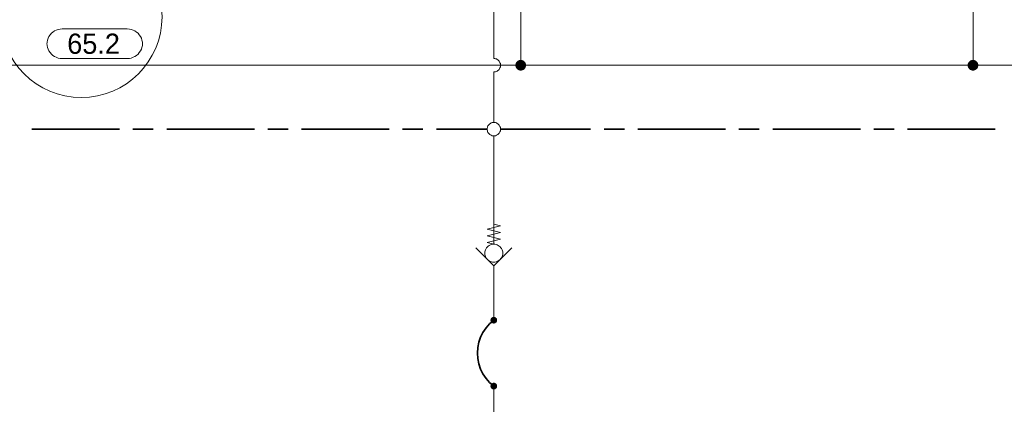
# Model space of a CAD drawing. Header units: millimetres. Extents: x 0 to 203, y 0 to 47.
# Tile 136 of 196: x 150.93 to 156.68, y 14.96 to 17.21. Entities that reach past the tile are written whole.
import ezdxf

# ---------------------------------------------------------------- set-up
doc = ezdxf.new("R2010")
doc.units = ezdxf.units.MM
for name, color, linetype in [('PDF_Geomertry', 7, 'Continuous'), ('PDF_Solid Fills', 7, 'Continuous'), ('PDF_Text', 7, 'Continuous')]:
    doc.layers.add(name, color=color, linetype=linetype)
doc.styles.add('PDF Arial', font='txt')

msp = doc.modelspace()

# ---------------------------------------------------------------- hatches: boundary and pattern name
at = {"layer": 'PDF_Solid Fills', "transparency": 33554559}
for points in [[(153.8527, 16.9443), (153.8235, 16.9568), (153.8249, 16.9604)], [(153.8527, 16.9443), (153.8249, 16.9604), (153.8277, 16.9638)], [(153.8527, 16.9443), (153.8277, 16.9638), (153.8304, 16.9665)], [(153.8527, 16.9443), (153.8304, 16.9665), (153.8332, 16.9693)], [(153.8527, 16.9443), (153.8332, 16.9693), (153.8365, 16.9721)], [(153.8527, 16.9443), (153.8365, 16.9721), (153.8402, 16.9735)], [(153.8527, 16.9443), (153.8402, 16.9735), (153.8443, 16.9749)], [(153.8527, 16.9443), (153.8443, 16.9749), (153.8485, 16.9757)], [(153.8527, 16.9443), (153.8485, 16.9757), (153.8527, 16.9762)], [(153.8527, 16.9443), (153.8527, 16.9762), (153.856, 16.9757)], [(153.8527, 16.9443), (153.856, 16.9757), (153.8602, 16.9749)], [(153.8527, 16.9443), (153.8602, 16.9749), (153.8643, 16.9735)], [(153.8527, 16.9443), (153.8643, 16.9735), (153.8679, 16.9721)], [(153.8527, 16.9443), (153.8679, 16.9721), (153.8713, 16.9693)], [(153.8527, 16.9443), (153.8713, 16.9693), (153.8749, 16.9665)], [(153.8527, 16.9443), (153.8749, 16.9665), (153.8768, 16.9638)], [(153.8527, 16.9443), (153.8768, 16.9638), (153.8796, 16.9604)], [(153.8527, 16.9443), (153.8796, 16.9604), (153.881, 16.9568)], [(156.4929, 16.9443), (156.4638, 16.9568), (156.4657, 16.9604)], [(156.4929, 16.9443), (156.4657, 16.9604), (156.4679, 16.9638)], [(156.4929, 16.9443), (156.4679, 16.9638), (156.4707, 16.9665)], [(156.4929, 16.9443), (156.4707, 16.9665), (156.4735, 16.9693)], [(156.4929, 16.9443), (156.4735, 16.9693), (156.4768, 16.9721)], [(156.4929, 16.9443), (156.4768, 16.9721), (156.4804, 16.9735)], [(156.4929, 16.9443), (156.4804, 16.9735), (156.4846, 16.9749)], [(156.4929, 16.9443), (156.4846, 16.9749), (156.4888, 16.9757)], [(156.4929, 16.9443), (156.4888, 16.9757), (156.4929, 16.9762)], [(156.4929, 16.9443), (156.4929, 16.9762), (156.4971, 16.9757)], [(156.4929, 16.9443), (156.4971, 16.9757), (156.5004, 16.9749)], [(156.4929, 16.9443), (156.5004, 16.9749), (156.5046, 16.9735)], [(156.4929, 16.9443), (156.5046, 16.9735), (156.5082, 16.9721)], [(156.4929, 16.9443), (156.5082, 16.9721), (156.5115, 16.9693)], [(156.4929, 16.9443), (156.5115, 16.9693), (156.5152, 16.9665)], [(156.4929, 16.9443), (156.5152, 16.9665), (156.5179, 16.9638)], [(156.4929, 16.9443), (156.5179, 16.9638), (156.5199, 16.9604)], [(156.4929, 16.9443), (156.5199, 16.9604), (156.5221, 16.9568)], [(153.8527, 16.9443), (153.8207, 16.9443), (153.8213, 16.9485)], [(153.8527, 16.9443), (153.8213, 16.941), (153.8207, 16.9443)], [(153.8527, 16.9443), (153.8213, 16.9485), (153.8221, 16.9526)], [(153.8527, 16.9443), (153.8221, 16.9368), (153.8213, 16.941)], [(153.8527, 16.9443), (153.8221, 16.9526), (153.8235, 16.9568)], [(153.8527, 16.9443), (153.8235, 16.9326), (153.8221, 16.9368)], [(153.8527, 16.9443), (153.8249, 16.929), (153.8235, 16.9326)], [(153.8527, 16.9443), (153.8277, 16.9257), (153.8249, 16.929)], [(153.8527, 16.9443), (153.8304, 16.9221), (153.8277, 16.9257)], [(153.8527, 16.9443), (153.8332, 16.9201), (153.8304, 16.9221)], [(153.8527, 16.9443), (153.8365, 16.9174), (153.8332, 16.9201)], [(153.8527, 16.9443), (153.8402, 16.916), (153.8365, 16.9174)], [(153.8527, 16.9443), (153.8443, 16.9146), (153.8402, 16.916)], [(153.8527, 16.9443), (153.8485, 16.9137), (153.8443, 16.9146)], [(153.8527, 16.9443), (153.8527, 16.9132), (153.8485, 16.9137)], [(153.8527, 16.9443), (153.881, 16.9568), (153.8824, 16.9526)], [(153.8527, 16.9443), (153.8824, 16.9526), (153.8832, 16.9485)], [(153.8527, 16.9443), (153.8832, 16.9485), (153.8838, 16.9443)], [(153.8527, 16.9443), (153.856, 16.9137), (153.8527, 16.9132)], [(153.8527, 16.9443), (153.8602, 16.9146), (153.856, 16.9137)], [(153.8527, 16.9443), (153.8643, 16.916), (153.8602, 16.9146)], [(153.8527, 16.9443), (153.8679, 16.9174), (153.8643, 16.916)], [(153.8527, 16.9443), (153.8713, 16.9201), (153.8679, 16.9174)], [(153.8527, 16.9443), (153.8749, 16.9221), (153.8713, 16.9201)], [(153.8527, 16.9443), (153.8768, 16.9257), (153.8749, 16.9221)], [(153.8527, 16.9443), (153.8796, 16.929), (153.8768, 16.9257)], [(153.8527, 16.9443), (153.881, 16.9326), (153.8796, 16.929)], [(153.8527, 16.9443), (153.8824, 16.9368), (153.881, 16.9326)], [(153.8527, 16.9443), (153.8832, 16.941), (153.8824, 16.9368)], [(153.8527, 16.9443), (153.8838, 16.9443), (153.8832, 16.941)], [(156.4929, 16.9443), (156.461, 16.9443), (156.4615, 16.9485)], [(156.4929, 16.9443), (156.4615, 16.941), (156.461, 16.9443)], [(156.4929, 16.9443), (156.4615, 16.9485), (156.4624, 16.9526)], [(156.4929, 16.9443), (156.4624, 16.9368), (156.4615, 16.941)], [(156.4929, 16.9443), (156.4624, 16.9526), (156.4638, 16.9568)], [(156.4929, 16.9443), (156.4638, 16.9326), (156.4624, 16.9368)], [(156.4929, 16.9443), (156.4657, 16.929), (156.4638, 16.9326)], [(156.4929, 16.9443), (156.4679, 16.9257), (156.4657, 16.929)], [(156.4929, 16.9443), (156.4707, 16.9221), (156.4679, 16.9257)], [(156.4929, 16.9443), (156.4735, 16.9201), (156.4707, 16.9221)], [(156.4929, 16.9443), (156.4768, 16.9174), (156.4735, 16.9201)], [(156.4929, 16.9443), (156.4804, 16.916), (156.4768, 16.9174)], [(156.4929, 16.9443), (156.4846, 16.9146), (156.4804, 16.916)], [(156.4929, 16.9443), (156.4888, 16.9137), (156.4846, 16.9146)], [(156.4929, 16.9443), (156.4929, 16.9132), (156.4888, 16.9137)], [(156.4929, 16.9443), (156.5221, 16.9568), (156.5227, 16.9526)], [(156.4929, 16.9443), (156.5227, 16.9526), (156.524, 16.9485)], [(156.4929, 16.9443), (156.524, 16.9485), (156.524, 16.9443)], [(156.4929, 16.9443), (156.4971, 16.9137), (156.4929, 16.9132)], [(156.4929, 16.9443), (156.5004, 16.9146), (156.4971, 16.9137)], [(156.4929, 16.9443), (156.5046, 16.916), (156.5004, 16.9146)], [(156.4929, 16.9443), (156.5082, 16.9174), (156.5046, 16.916)], [(156.4929, 16.9443), (156.5115, 16.9201), (156.5082, 16.9174)], [(156.4929, 16.9443), (156.5152, 16.9221), (156.5115, 16.9201)], [(156.4929, 16.9443), (156.5179, 16.9257), (156.5152, 16.9221)], [(156.4929, 16.9443), (156.5199, 16.929), (156.5179, 16.9257)], [(156.4929, 16.9443), (156.5221, 16.9326), (156.5199, 16.929)], [(156.4929, 16.9443), (156.5227, 16.9368), (156.5221, 16.9326)], [(156.4929, 16.9443), (156.524, 16.941), (156.5227, 16.9368)], [(156.4929, 16.9443), (156.524, 16.9443), (156.524, 16.941)], [(153.6949, 15.4554), (153.6768, 15.4632), (153.6782, 15.4651)], [(153.6949, 15.4554), (153.6782, 15.4651), (153.6796, 15.4674)], [(153.6949, 15.4554), (153.6796, 15.4674), (153.681, 15.4693)], [(153.6949, 15.4554), (153.681, 15.4693), (153.6832, 15.4707)], [(153.6949, 15.4554), (153.6832, 15.4707), (153.6852, 15.4729)], [(153.6949, 15.4554), (153.6852, 15.4729), (153.6874, 15.4735)], [(153.6949, 15.4554), (153.6874, 15.4735), (153.6902, 15.4743)], [(153.6949, 15.4554), (153.6902, 15.4743), (153.6921, 15.4749)], [(153.6949, 15.4554), (153.6921, 15.4749), (153.6949, 15.4749)], [(153.6949, 15.4554), (153.6977, 15.4749), (153.7004, 15.4743)], [(153.6949, 15.4554), (153.6949, 15.4749), (153.6977, 15.4749)], [(153.6949, 15.4554), (153.7004, 15.4743), (153.7027, 15.4735)], [(153.6949, 15.4554), (153.7027, 15.4735), (153.7046, 15.4729)], [(153.6949, 15.4554), (153.7046, 15.4729), (153.7068, 15.4707)], [(153.6949, 15.4554), (153.7068, 15.4707), (153.7088, 15.4693)], [(153.6949, 15.4554), (153.7088, 15.4693), (153.711, 15.4674)], [(153.6949, 15.4554), (153.711, 15.4674), (153.7124, 15.4651)], [(153.6949, 15.4554), (153.7124, 15.4651), (153.7129, 15.4632)], [(153.6949, 15.4554), (153.6754, 15.4582), (153.6763, 15.4604)], [(153.6949, 15.4554), (153.6754, 15.4554), (153.6754, 15.4582)], [(153.6949, 15.4554), (153.6754, 15.4526), (153.6754, 15.4554)], [(153.6949, 15.4554), (153.6763, 15.4507), (153.6754, 15.4526)], [(153.6949, 15.4554), (153.6763, 15.4604), (153.6768, 15.4632)], [(153.6949, 15.4554), (153.6768, 15.4479), (153.6763, 15.4507)], [(153.6949, 15.4554), (153.6782, 15.4457), (153.6768, 15.4479)], [(153.6949, 15.4554), (153.6796, 15.4438), (153.6782, 15.4457)], [(153.6949, 15.4554), (153.681, 15.4415), (153.6796, 15.4438)], [(153.6949, 15.4554), (153.6832, 15.4401), (153.681, 15.4415)], [(153.6949, 15.4554), (153.6852, 15.4388), (153.6832, 15.4401)], [(153.6949, 15.4554), (153.6874, 15.4374), (153.6852, 15.4388)], [(153.6949, 15.4554), (153.6902, 15.4368), (153.6874, 15.4374)], [(153.6949, 15.4554), (153.6921, 15.436), (153.6902, 15.4368)], [(153.6949, 15.4554), (153.6949, 15.436), (153.6921, 15.436)], [(153.6949, 15.4554), (153.7129, 15.4632), (153.7143, 15.4604)], [(153.6949, 15.4554), (153.7143, 15.4604), (153.7143, 15.4582)], [(153.6949, 15.4554), (153.7143, 15.4582), (153.7143, 15.4554)], [(153.6949, 15.4554), (153.6977, 15.436), (153.6949, 15.436)], [(153.6949, 15.4554), (153.7004, 15.4368), (153.6977, 15.436)], [(153.6949, 15.4554), (153.7027, 15.4374), (153.7004, 15.4368)], [(153.6949, 15.4554), (153.7046, 15.4388), (153.7027, 15.4374)], [(153.6949, 15.4554), (153.7068, 15.4401), (153.7046, 15.4388)], [(153.6949, 15.4554), (153.7088, 15.4415), (153.7068, 15.4401)], [(153.6949, 15.4554), (153.711, 15.4438), (153.7088, 15.4415)], [(153.6949, 15.4554), (153.7124, 15.4457), (153.711, 15.4438)], [(153.6949, 15.4554), (153.7129, 15.4479), (153.7124, 15.4457)], [(153.6949, 15.4554), (153.7143, 15.4507), (153.7129, 15.4479)], [(153.6949, 15.4554), (153.7143, 15.4526), (153.7143, 15.4507)], [(153.6949, 15.4554), (153.7143, 15.4554), (153.7143, 15.4526)], [(153.6949, 15.0707), (153.6754, 15.0729), (153.6763, 15.0757)], [(153.6949, 15.0707), (153.6754, 15.0707), (153.6754, 15.0729)], [(153.6949, 15.0707), (153.6754, 15.0679), (153.6754, 15.0707)], [(153.6949, 15.0707), (153.6763, 15.0651), (153.6754, 15.0679)], [(153.6949, 15.0707), (153.6763, 15.0757), (153.6768, 15.0776)], [(153.6949, 15.0707), (153.6768, 15.0632), (153.6763, 15.0651)], [(153.6949, 15.0707), (153.6768, 15.0776), (153.6782, 15.0804)], [(153.6949, 15.0707), (153.6782, 15.0604), (153.6768, 15.0632)], [(153.6949, 15.0707), (153.6782, 15.0804), (153.6796, 15.0826)], [(153.6949, 15.0707), (153.6796, 15.0582), (153.6782, 15.0604)], [(153.6949, 15.0707), (153.6796, 15.0826), (153.681, 15.0846)], [(153.6949, 15.0707), (153.681, 15.0568), (153.6796, 15.0582)], [(153.6949, 15.0707), (153.681, 15.0846), (153.6832, 15.086)], [(153.6949, 15.0707), (153.6832, 15.0549), (153.681, 15.0568)], [(153.6949, 15.0707), (153.6832, 15.086), (153.6852, 15.0874)], [(153.6949, 15.0707), (153.6852, 15.0535), (153.6832, 15.0549)], [(153.6949, 15.0707), (153.6852, 15.0874), (153.6874, 15.0888)], [(153.6949, 15.0707), (153.6874, 15.0521), (153.6852, 15.0535)], [(153.6949, 15.0707), (153.6874, 15.0888), (153.6902, 15.0896)], [(153.6949, 15.0707), (153.6902, 15.0513), (153.6874, 15.0521)], [(153.6949, 15.0707), (153.6902, 15.0896), (153.6921, 15.0901)], [(153.6949, 15.0707), (153.6921, 15.0513), (153.6902, 15.0513)], [(153.6949, 15.0707), (153.6921, 15.0901), (153.6949, 15.0901)], [(153.6949, 15.0707), (153.6949, 15.0507), (153.6921, 15.0513)], [(153.6949, 15.0707), (153.6977, 15.0901), (153.7004, 15.0896)], [(153.6949, 15.0707), (153.6949, 15.0901), (153.6977, 15.0901)], [(153.6949, 15.0707), (153.7004, 15.0896), (153.7027, 15.0888)], [(153.6949, 15.0707), (153.7027, 15.0888), (153.7046, 15.0874)], [(153.6949, 15.0707), (153.7046, 15.0874), (153.7068, 15.086)], [(153.6949, 15.0707), (153.7068, 15.086), (153.7088, 15.0846)], [(153.6949, 15.0707), (153.7088, 15.0846), (153.711, 15.0826)], [(153.6949, 15.0707), (153.711, 15.0826), (153.7124, 15.0804)], [(153.6949, 15.0707), (153.7124, 15.0804), (153.7129, 15.0776)], [(153.6949, 15.0707), (153.7129, 15.0776), (153.7143, 15.0757)], [(153.6949, 15.0707), (153.7143, 15.0757), (153.7143, 15.0729)], [(153.6949, 15.0707), (153.7143, 15.0729), (153.7143, 15.0707)], [(153.6949, 15.0707), (153.6977, 15.0513), (153.6949, 15.0507)], [(153.6949, 15.0707), (153.7004, 15.0513), (153.6977, 15.0513)], [(153.6949, 15.0707), (153.7027, 15.0521), (153.7004, 15.0513)], [(153.6949, 15.0707), (153.7046, 15.0535), (153.7027, 15.0521)], [(153.6949, 15.0707), (153.7068, 15.0549), (153.7046, 15.0535)], [(153.6949, 15.0707), (153.7088, 15.0568), (153.7068, 15.0549)], [(153.6949, 15.0707), (153.711, 15.0582), (153.7088, 15.0568)], [(153.6949, 15.0707), (153.7124, 15.0604), (153.711, 15.0582)], [(153.6949, 15.0707), (153.7129, 15.0632), (153.7124, 15.0604)], [(153.6949, 15.0707), (153.7143, 15.0651), (153.7129, 15.0632)], [(153.6949, 15.0707), (153.7143, 15.0679), (153.7143, 15.0651)], [(153.6949, 15.0707), (153.7143, 15.0707), (153.7143, 15.0679)]]:
    msp.add_hatch(color=256, dxfattribs=at).paths.add_polyline_path(points)

# ---------------------------------------------------------------- linework, layer by layer
at = {"layer": 'PDF_Geomertry', "lineweight": 15}
for points in [[(150.1902, 17.2749), (150.1902, 16.9443), (153.8527, 16.9443), (156.4929, 16.9443), (159.8602, 16.9443), (162.5004, 16.9443), (162.5004, 16.611)], [(153.6949, 16.984), (153.6949, 17.2749)], [(153.8527, 17.2749), (153.8527, 16.9443)], [(156.4929, 17.2749), (156.4929, 16.9443)], [(153.6949, 16.611), (153.6949, 16.9054), (153.7004, 16.9054), (153.7054, 16.9068), (153.7102, 16.9082), (153.7143, 16.9104), (153.7193, 16.9137), (153.7227, 16.9165), (153.7263, 16.9207), (153.729, 16.9249), (153.731, 16.9299), (153.7332, 16.9346), (153.7338, 16.9396), (153.7346, 16.9443), (153.7338, 16.9499), (153.7332, 16.9549), (153.731, 16.9596), (153.729, 16.9646), (153.7263, 16.9688), (153.7227, 16.9721), (153.7193, 16.9757), (153.7143, 16.9785), (153.7102, 16.9813), (153.7054, 16.9826), (153.7004, 16.984), (153.6949, 16.984), (153.7004, 16.984), (153.7054, 16.9826), (153.7102, 16.9813), (153.7143, 16.9785), (153.7193, 16.9757), (153.7227, 16.9721), (153.7263, 16.9688), (153.729, 16.9646), (153.731, 16.9596), (153.7332, 16.9549), (153.7338, 16.9499), (153.7346, 16.9443), (153.7338, 16.9396), (153.7332, 16.9346), (153.731, 16.9299), (153.729, 16.9249), (153.7263, 16.9207), (153.7227, 16.9165), (153.7193, 16.9137), (153.7143, 16.9104), (153.7102, 16.9082), (153.7054, 16.9068), (153.7004, 16.9054), (153.6949, 16.9054)], [(153.6949, 16.5318), (153.6949, 15.8993), (153.656, 15.9096), (153.7346, 15.929), (153.656, 15.9485), (153.7346, 15.9679), (153.656, 15.9882), (153.7346, 16.0076), (153.6949, 16.0174)], [(153.7999, 15.8776), (153.6949, 15.7729), (153.5902, 15.8776)], [(153.6949, 15.7729), (153.6949, 15.7424), (153.6949, 15.4554)], [(153.6949, 13.3457), (153.6949, 15.0707)]]:
    msp.add_lwpolyline(points, dxfattribs=at)
for points in [[(151.5554, 17.1568), (151.5671, 17.1563), (151.5782, 17.154), (151.5893, 17.1499), (151.5999, 17.1451), (151.6096, 17.1388), (151.6179, 17.1313), (151.6254, 17.1221), (151.6324, 17.1124), (151.6374, 17.1021), (151.6407, 17.0915), (151.6435, 17.0799), (151.6443, 17.0688), (151.6443, 17.0721), (151.6435, 17.061), (151.6407, 17.0493), (151.6374, 17.0387), (151.6324, 17.0285), (151.6254, 17.0187), (151.6179, 17.0096), (151.6096, 17.0021), (151.5999, 16.9957), (151.5893, 16.991), (151.5782, 16.9868), (151.5671, 16.9846), (151.5554, 16.984), (151.1749, 16.984), (151.1629, 16.9846), (151.1518, 16.9868), (151.1407, 16.991), (151.1304, 16.9957), (151.1207, 17.0021), (151.1124, 17.0096), (151.1046, 17.0187), (151.0977, 17.0285), (151.0929, 17.0387), (151.0893, 17.0493), (151.0865, 17.061), (151.086, 17.0721), (151.086, 17.0688), (151.0865, 17.0799), (151.0893, 17.0915), (151.0929, 17.1021), (151.0977, 17.1124), (151.1046, 17.1221), (151.1124, 17.1313), (151.1207, 17.1388), (151.1304, 17.1451), (151.1407, 17.1499), (151.1518, 17.154), (151.1629, 17.1563), (151.1749, 17.1568), (151.5554, 17.1568)], [(153.7346, 16.5715), (153.7338, 16.5763), (153.7332, 16.5818), (153.731, 16.5868), (153.729, 16.591), (153.7263, 16.5951), (153.7227, 16.5993), (153.7193, 16.6026), (153.7143, 16.6054), (153.7102, 16.6076), (153.7054, 16.6096), (153.7004, 16.6104), (153.6949, 16.611), (153.6902, 16.6104), (153.6852, 16.6096), (153.6804, 16.6076), (153.6754, 16.6054), (153.6713, 16.6026), (153.6671, 16.5993), (153.6638, 16.5951), (153.661, 16.591), (153.6588, 16.5868), (153.6574, 16.5818), (153.656, 16.5763), (153.656, 16.5715), (153.656, 16.5665), (153.6574, 16.561), (153.6588, 16.5563), (153.661, 16.5521), (153.6638, 16.5471), (153.6671, 16.5438), (153.6713, 16.5401), (153.6754, 16.5374), (153.6804, 16.5354), (153.6852, 16.5332), (153.6902, 16.5326), (153.6949, 16.5318), (153.7004, 16.5326), (153.7054, 16.5332), (153.7102, 16.5354), (153.7143, 16.5374), (153.7193, 16.5401), (153.7227, 16.5438), (153.7263, 16.5471), (153.729, 16.5521), (153.731, 16.5563), (153.7332, 16.561), (153.7338, 16.5665), (153.7346, 16.5715)], [(153.7477, 15.8471), (153.7471, 15.854), (153.7457, 15.8604), (153.7435, 15.8674), (153.7407, 15.8735), (153.7365, 15.879), (153.7324, 15.884), (153.7268, 15.8888), (153.7213, 15.8924), (153.7152, 15.8957), (153.7088, 15.8979), (153.7018, 15.8993), (153.6949, 15.8993), (153.6879, 15.8993), (153.6818, 15.8979), (153.6749, 15.8957), (153.6685, 15.8924), (153.6629, 15.8888), (153.6582, 15.884), (153.6532, 15.879), (153.6499, 15.8735), (153.6463, 15.8674), (153.6443, 15.8604), (153.6429, 15.854), (153.6429, 15.8471), (153.6429, 15.8401), (153.6443, 15.8332), (153.6463, 15.8271), (153.6499, 15.8207), (153.6532, 15.8151), (153.6582, 15.8104), (153.6629, 15.8054), (153.6685, 15.8021), (153.6749, 15.7985), (153.6818, 15.7965), (153.6879, 15.7951), (153.6949, 15.7951), (153.7018, 15.7951), (153.7088, 15.7965), (153.7152, 15.7985), (153.7213, 15.8021), (153.7268, 15.8054), (153.7324, 15.8104), (153.7365, 15.8151), (153.7407, 15.8207), (153.7435, 15.8271), (153.7457, 15.8332), (153.7471, 15.8401), (153.7477, 15.8471)]]:
    msp.add_lwpolyline(points, close=True, dxfattribs=at)
at = {"layer": 'PDF_Geomertry', "lineweight": 0}
for points in [[(153.8365, 16.9443), (153.8365, 16.9424), (153.8374, 16.941), (153.8379, 16.9388), (153.8388, 16.9368), (153.8402, 16.9354), (153.8415, 16.9332), (153.8429, 16.9318), (153.8443, 16.9313), (153.8463, 16.9304), (153.8485, 16.9299), (153.8504, 16.929), (153.8527, 16.929), (153.854, 16.929), (153.856, 16.9299), (153.8582, 16.9304), (153.8602, 16.9313), (153.8615, 16.9318), (153.8638, 16.9332), (153.8643, 16.9354), (153.8657, 16.9368), (153.8665, 16.9388), (153.8671, 16.941), (153.8679, 16.9424), (153.8679, 16.9443), (153.8679, 16.9465), (153.8671, 16.9485), (153.8665, 16.9507), (153.8657, 16.9526), (153.8643, 16.954), (153.8638, 16.9554), (153.8615, 16.9568), (153.8602, 16.9582), (153.8582, 16.959), (153.856, 16.9596), (153.854, 16.9604), (153.8527, 16.9604), (153.8504, 16.9604), (153.8485, 16.9596), (153.8463, 16.959), (153.8443, 16.9582), (153.8429, 16.9568), (153.8415, 16.9554), (153.8402, 16.954), (153.8388, 16.9526), (153.8379, 16.9507), (153.8374, 16.9485), (153.8365, 16.9465), (153.8365, 16.9443)], [(156.4768, 16.9443), (156.4768, 16.9424), (156.4777, 16.941), (156.4782, 16.9388), (156.479, 16.9368), (156.4804, 16.9354), (156.4818, 16.9332), (156.4832, 16.9318), (156.4846, 16.9313), (156.4865, 16.9304), (156.4888, 16.9299), (156.4907, 16.929), (156.4929, 16.929), (156.4949, 16.929), (156.4971, 16.9299), (156.4985, 16.9304), (156.5004, 16.9313), (156.5018, 16.9318), (156.504, 16.9332), (156.5054, 16.9354), (156.506, 16.9368), (156.5074, 16.9388), (156.5082, 16.941), (156.5082, 16.9424), (156.5082, 16.9443), (156.5082, 16.9465), (156.5082, 16.9485), (156.5074, 16.9507), (156.506, 16.9526), (156.5054, 16.954), (156.504, 16.9554), (156.5018, 16.9568), (156.5004, 16.9582), (156.4985, 16.959), (156.4971, 16.9596), (156.4949, 16.9604), (156.4929, 16.9604), (156.4907, 16.9604), (156.4888, 16.9596), (156.4865, 16.959), (156.4846, 16.9582), (156.4832, 16.9568), (156.4818, 16.9554), (156.4804, 16.954), (156.479, 16.9526), (156.4782, 16.9507), (156.4777, 16.9485), (156.4768, 16.9465), (156.4768, 16.9443)], [(153.6852, 15.4554), (153.6852, 15.454), (153.686, 15.4526), (153.686, 15.4521), (153.6865, 15.4507), (153.6874, 15.4493), (153.6879, 15.4485), (153.6893, 15.4479), (153.6902, 15.4471), (153.6915, 15.4465), (153.6929, 15.4457), (153.6935, 15.4457), (153.6949, 15.4457), (153.6963, 15.4457), (153.6977, 15.4457), (153.699, 15.4465), (153.6999, 15.4471), (153.7013, 15.4479), (153.7018, 15.4485), (153.7027, 15.4493), (153.7032, 15.4507), (153.704, 15.4521), (153.7046, 15.4526), (153.7046, 15.454), (153.7046, 15.4554), (153.7046, 15.4568), (153.7046, 15.4582), (153.704, 15.459), (153.7032, 15.4604), (153.7027, 15.4618), (153.7018, 15.4624), (153.7013, 15.4632), (153.6999, 15.4638), (153.699, 15.4646), (153.6977, 15.4651), (153.6963, 15.4651), (153.6949, 15.4651), (153.6935, 15.4651), (153.6929, 15.4651), (153.6915, 15.4646), (153.6902, 15.4638), (153.6893, 15.4632), (153.6879, 15.4624), (153.6874, 15.4618), (153.6865, 15.4604), (153.686, 15.459), (153.686, 15.4582), (153.6852, 15.4568), (153.6852, 15.4554)], [(153.6852, 15.0707), (153.6852, 15.0693), (153.686, 15.0679), (153.686, 15.0665), (153.6865, 15.0651), (153.6874, 15.0646), (153.6879, 15.0638), (153.6893, 15.0624), (153.6902, 15.0618), (153.6915, 15.061), (153.6929, 15.061), (153.6935, 15.061), (153.6949, 15.0604), (153.6963, 15.061), (153.6977, 15.061), (153.699, 15.061), (153.6999, 15.0618), (153.7013, 15.0624), (153.7018, 15.0638), (153.7027, 15.0646), (153.7032, 15.0651), (153.704, 15.0665), (153.7046, 15.0679), (153.7046, 15.0693), (153.7046, 15.0707), (153.7046, 15.0715), (153.7046, 15.0729), (153.704, 15.0743), (153.7032, 15.0757), (153.7027, 15.0763), (153.7018, 15.0776), (153.7013, 15.0785), (153.6999, 15.079), (153.699, 15.0799), (153.6977, 15.0799), (153.6963, 15.0804), (153.6949, 15.0804), (153.6935, 15.0804), (153.6929, 15.0799), (153.6915, 15.0799), (153.6902, 15.079), (153.6893, 15.0785), (153.6879, 15.0776), (153.6874, 15.0763), (153.6865, 15.0757), (153.686, 15.0743), (153.686, 15.0729), (153.6852, 15.0715), (153.6852, 15.0707)]]:
    msp.add_lwpolyline(points, close=True, dxfattribs=at)
at = {"layer": 'PDF_Geomertry', "lineweight": 35}
for points in [[(150.9977, 16.5715), (151.5096, 16.5715)], [(151.5879, 16.5715), (151.706, 16.5715)], [(151.7852, 16.5715), (152.2971, 16.5715)], [(152.3754, 16.5715), (152.4935, 16.5715)], [(152.5721, 16.5715), (153.0838, 16.5715)], [(153.1629, 16.5715), (153.281, 16.5715)], [(153.3596, 16.5715), (153.656, 16.5715)], [(153.7346, 16.5715), (154.2602, 16.5715)], [(154.3393, 16.5715), (154.4574, 16.5715)], [(154.536, 16.5715), (155.0477, 16.5715)], [(155.1263, 16.5715), (155.2443, 16.5715)], [(155.3235, 16.5715), (155.8352, 16.5715)], [(155.9138, 16.5715), (156.0318, 16.5715)], [(156.111, 16.5715), (156.6227, 16.5715)], [(153.6949, 15.4554), (153.6707, 15.4346), (153.6499, 15.411), (153.6318, 15.3846), (153.6179, 15.3563), (153.6074, 15.3263), (153.6013, 15.2951), (153.599, 15.2632), (153.6013, 15.2313), (153.6074, 15.1999), (153.6179, 15.1701), (153.6318, 15.1415), (153.6499, 15.1151), (153.6707, 15.091), (153.6949, 15.0707)]]:
    msp.add_lwpolyline(points, dxfattribs=at)
at = {"layer": 'PDF_Geomertry', "color": 1, "lineweight": 15}
msp.add_circle((151.2865, 17.2276), 0.4717, dxfattribs=at)

# ---------------------------------------------------------------- texts
at = {"layer": 'PDF_Text', "insert": (151.2046, 17.0098), "char_height": 0.11811, "attachment_point": 7, "style": 'PDF Arial'}
msp.add_mtext('65.2', dxfattribs=at)

doc.saveas('drawing.dxf')
